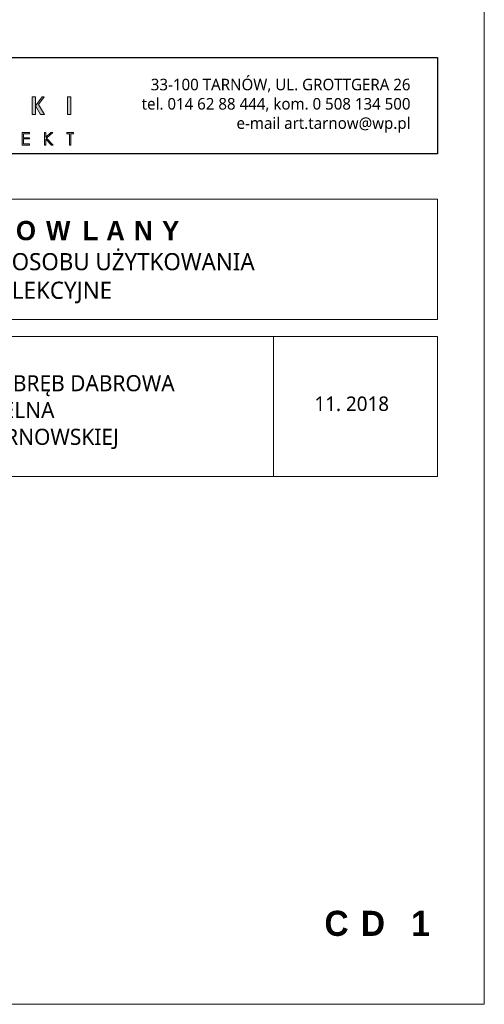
# Model space of a CAD drawing. Header units: millimetres. Extents: x 80301 to 146489, y -78581 to -28273.
# Tile 50 of 135: x 105378 to 105934, y -64034 to -62858. Entities that reach past the tile are written whole.
import ezdxf

# ---------------------------------------------------------------- set-up
doc = ezdxf.new("R2010")
doc.units = ezdxf.units.MM
doc.layers.add('opis..KF', color=250, linetype='Continuous', lineweight=15)
doc.layers.add('wymiar..KF', color=12, linetype='Continuous', lineweight=5)
doc.styles.add('ARCH', font='segoeuil.ttf')

# ---------------------------------------------------------------- blocks, each defined once
blk = doc.blocks.new('A$C3E4B4AA6')
at = {"layer": 'opis..KF', "lineweight": 0}
h = blk.add_hatch(color=256, dxfattribs=at)
h.dxf.hatch_style = 1
edge = h.paths.add_edge_path()
edge.add_spline(control_points=[(525.4, 40.9), (525.4, 40.9), (519.2, 51.3), (519.2, 51.3), (519.2, 51.3), (519.2, 51.3), (524.9, 59.1), (524.9, 59.1), (524.9, 59.1), (524.9, 59.1), (522.8, 59.1), (522.8, 59.1), (522.8, 59.1), (522.8, 59.1), (516, 50), (516, 50), (516, 50), (516, 50), (521.4, 40.9), (521.4, 40.9), (521.4, 40.9), (521.4, 40.9), (525.4, 40.9), (525.4, 40.9)], knot_values=[0, 0, 0, 0, 0.142857, 0.142857, 0.142857, 0.142957, 0.285714, 0.285714, 0.285714, 0.285814, 0.428571, 0.428571, 0.428571, 0.428671, 0.571429, 0.571429, 0.571429, 0.571529, 0.714286, 0.714286, 0.714286, 0.714386, 1, 1, 1, 1], degree=3, periodic=0)
edge = h.paths.add_edge_path()
edge.add_spline(control_points=[(515.9, 40.9), (515.9, 40.9), (515.9, 59.1), (515.9, 59.1), (515.9, 59.1), (515.9, 59.1), (512.5, 59.1), (512.5, 59.1), (512.5, 59.1), (512.5, 59.1), (512.5, 40.9), (512.5, 40.9), (512.5, 40.9), (512.5, 40.9), (515.9, 40.9), (515.9, 40.9)], knot_values=[0, 0, 0, 0, 0.2, 0.2, 0.2, 0.2001, 0.4, 0.4, 0.4, 0.4001, 0.6, 0.6, 0.6, 0.6001, 1, 1, 1, 1], degree=3, periodic=0)
h = blk.add_hatch(color=256, dxfattribs=at)
h.dxf.hatch_style = 1
edge = h.paths.add_edge_path()
edge.add_spline(control_points=[(552.6, 40.9), (552.6, 40.9), (552.6, 59.1), (552.6, 59.1), (552.6, 59.1), (552.6, 59.1), (549.3, 59.1), (549.3, 59.1), (549.3, 59.1), (549.3, 59.1), (549.3, 40.9), (549.3, 40.9), (549.3, 40.9), (549.3, 40.9), (552.6, 40.9), (552.6, 40.9)], knot_values=[0, 0, 0, 0, 0.2, 0.2, 0.2, 0.2001, 0.4, 0.4, 0.4, 0.4001, 0.6, 0.6, 0.6, 0.6001, 1, 1, 1, 1], degree=3, periodic=0)
h = blk.add_hatch(color=256, dxfattribs=at)
h.dxf.hatch_style = 1
edge = h.paths.add_edge_path()
edge.add_spline(control_points=[(502.4, 22.3), (502.4, 22.3), (509.9, 22.3), (509.9, 22.3), (509.9, 22.3), (509.9, 22.3), (509.9, 21), (509.9, 21), (509.9, 21), (509.9, 21), (503.7, 21), (503.7, 21), (503.7, 21), (503.7, 21), (503.7, 16.9), (503.7, 16.9), (503.7, 16.9), (503.7, 16.9), (509.8, 16.9), (509.8, 16.9), (509.8, 16.9), (509.8, 16.9), (509.8, 15.6), (509.8, 15.6), (509.8, 15.6), (509.8, 15.6), (503.7, 15.6), (503.7, 15.6), (503.7, 15.6), (503.7, 15.6), (503.7, 10.5), (503.7, 10.5), (503.7, 10.5), (503.7, 10.5), (509.8, 10.5), (509.8, 10.5), (509.8, 10.5), (509.8, 10.5), (509.8, 9.2), (509.8, 9.2), (509.8, 9.2), (509.8, 9.2), (502.4, 9.2), (502.4, 9.2), (502.4, 9.2), (502.4, 9.2), (502.4, 22.3), (502.4, 22.3)], knot_values=[0, 0, 0, 0, 0.076923, 0.076923, 0.076923, 0.077023, 0.153846, 0.153846, 0.153846, 0.153946, 0.230769, 0.230769, 0.230769, 0.230869, 0.307692, 0.307692, 0.307692, 0.307792, 0.384615, 0.384615, 0.384615, 0.384715, 0.461538, 0.461538, 0.461538, 0.461638, 0.538462, 0.538462, 0.538462, 0.538562, 0.615385, 0.615385, 0.615385, 0.615485, 0.692308, 0.692308, 0.692308, 0.692408, 0.769231, 0.769231, 0.769231, 0.769331, 0.846154, 0.846154, 0.846154, 0.846254, 1, 1, 1, 1], degree=3, periodic=0)
h = blk.add_hatch(color=256, dxfattribs=at)
h.dxf.hatch_style = 1
edge = h.paths.add_edge_path()
edge.add_spline(control_points=[(525.5, 22.3), (525.5, 22.3), (526.9, 22.3), (526.9, 22.3), (526.9, 22.3), (526.9, 22.3), (526.9, 17.4), (526.9, 17.4), (526.9, 17.4), (526.9, 17.4), (532.1, 22.3), (532.1, 22.3), (532.1, 22.3), (532.1, 22.3), (533.9, 22.3), (533.9, 22.3), (533.9, 22.3), (533.9, 22.3), (527.6, 16.4), (527.6, 16.4), (527.6, 16.4), (527.6, 16.4), (534.4, 9.2), (534.4, 9.2), (534.4, 9.2), (534.4, 9.2), (532.6, 9.2), (532.6, 9.2), (532.6, 9.2), (532.6, 9.2), (526.9, 15.3), (526.9, 15.3), (526.9, 15.3), (526.9, 15.3), (526.9, 9.2), (526.9, 9.2), (526.9, 9.2), (526.9, 9.2), (525.5, 9.2), (525.5, 9.2), (525.5, 9.2), (525.5, 9.2), (525.5, 22.3), (525.5, 22.3)], knot_values=[0, 0, 0, 0, 0.083333, 0.083333, 0.083333, 0.083433, 0.166667, 0.166667, 0.166667, 0.166767, 0.25, 0.25, 0.25, 0.2501, 0.333333, 0.333333, 0.333333, 0.333433, 0.416667, 0.416667, 0.416667, 0.416767, 0.5, 0.5, 0.5, 0.5001, 0.583333, 0.583333, 0.583333, 0.583433, 0.666667, 0.666667, 0.666667, 0.666767, 0.75, 0.75, 0.75, 0.7501, 0.833333, 0.833333, 0.833333, 0.833433, 1, 1, 1, 1], degree=3, periodic=0)
h = blk.add_hatch(color=256, dxfattribs=at)
h.dxf.hatch_style = 1
edge = h.paths.add_edge_path()
edge.add_spline(control_points=[(548.4, 21), (548.4, 21), (548.4, 22.3), (548.4, 22.3), (548.4, 22.3), (548.4, 22.3), (555.6, 22.3), (555.6, 22.3), (555.6, 22.3), (555.6, 22.3), (555.6, 21), (555.6, 21), (555.6, 21), (555.6, 21), (552.7, 21), (552.7, 21), (552.7, 21), (552.7, 21), (552.7, 9.2), (552.7, 9.2), (552.7, 9.2), (552.7, 9.2), (551.3, 9.2), (551.3, 9.2), (551.3, 9.2), (551.3, 9.2), (551.3, 21), (551.3, 21), (551.3, 21), (551.3, 21), (548.4, 21), (548.4, 21)], knot_values=[0, 0, 0, 0, 0.111111, 0.111111, 0.111111, 0.111211, 0.222222, 0.222222, 0.222222, 0.222322, 0.333333, 0.333333, 0.333333, 0.333433, 0.444444, 0.444444, 0.444444, 0.444544, 0.555556, 0.555556, 0.555556, 0.555656, 0.666667, 0.666667, 0.666667, 0.666767, 0.777778, 0.777778, 0.777778, 0.777878, 1, 1, 1, 1], degree=3, periodic=0)
at = {"layer": 'opis..KF', "lineweight": 30}
blk.add_lwpolyline([(0, 100), (933, 100), (933, 0), (0, 0)], close=True, dxfattribs=at)
at = {"layer": 'opis..KF', "lineweight": 0}
for points, knots in [([(515.9, 40.9), (515.9, 40.9), (515.9, 59.1), (515.9, 59.1), (515.9, 59.1), (515.9, 59.1), (512.5, 59.1), (512.5, 59.1), (512.5, 59.1), (512.5, 59.1), (512.5, 40.9), (512.5, 40.9), (512.5, 40.9), (512.5, 40.9), (515.9, 40.9), (515.9, 40.9)], [0, 0, 0, 0, 0.2, 0.2, 0.2, 0.2, 0.4, 0.4, 0.4, 0.4, 0.6, 0.6, 0.6, 0.6, 1, 1, 1, 1]), ([(525.4, 40.9), (525.4, 40.9), (519.2, 51.3), (519.2, 51.3), (519.2, 51.3), (519.2, 51.3), (524.9, 59.1), (524.9, 59.1), (524.9, 59.1), (524.9, 59.1), (522.8, 59.1), (522.8, 59.1), (522.8, 59.1), (522.8, 59.1), (516, 50), (516, 50), (516, 50), (516, 50), (521.4, 40.9), (521.4, 40.9), (521.4, 40.9), (521.4, 40.9), (525.4, 40.9), (525.4, 40.9)], [0, 0, 0, 0, 0.142857, 0.142857, 0.142857, 0.142857, 0.285714, 0.285714, 0.285714, 0.285714, 0.428571, 0.428571, 0.428571, 0.428571, 0.571429, 0.571429, 0.571429, 0.571429, 0.714286, 0.714286, 0.714286, 0.714286, 1, 1, 1, 1]), ([(552.6, 40.9), (552.6, 40.9), (552.6, 59.1), (552.6, 59.1), (552.6, 59.1), (552.6, 59.1), (549.3, 59.1), (549.3, 59.1), (549.3, 59.1), (549.3, 59.1), (549.3, 40.9), (549.3, 40.9), (549.3, 40.9), (549.3, 40.9), (552.6, 40.9), (552.6, 40.9)], [0, 0, 0, 0, 0.2, 0.2, 0.2, 0.2, 0.4, 0.4, 0.4, 0.4, 0.6, 0.6, 0.6, 0.6, 1, 1, 1, 1]), ([(502.4, 22.3), (502.4, 22.3), (509.9, 22.3), (509.9, 22.3), (509.9, 22.3), (509.9, 22.3), (509.9, 21), (509.9, 21), (509.9, 21), (509.9, 21), (503.7, 21), (503.7, 21), (503.7, 21), (503.7, 21), (503.7, 16.9), (503.7, 16.9), (503.7, 16.9), (503.7, 16.9), (509.8, 16.9), (509.8, 16.9), (509.8, 16.9), (509.8, 16.9), (509.8, 15.6), (509.8, 15.6), (509.8, 15.6), (509.8, 15.6), (503.7, 15.6), (503.7, 15.6), (503.7, 15.6), (503.7, 15.6), (503.7, 10.5), (503.7, 10.5), (503.7, 10.5), (503.7, 10.5), (509.8, 10.5), (509.8, 10.5), (509.8, 10.5), (509.8, 10.5), (509.8, 9.2), (509.8, 9.2), (509.8, 9.2), (509.8, 9.2), (502.4, 9.2), (502.4, 9.2), (502.4, 9.2), (502.4, 9.2), (502.4, 22.3), (502.4, 22.3)], [0, 0, 0, 0, 0.076923, 0.076923, 0.076923, 0.076923, 0.153846, 0.153846, 0.153846, 0.153846, 0.230769, 0.230769, 0.230769, 0.230769, 0.307692, 0.307692, 0.307692, 0.307692, 0.384615, 0.384615, 0.384615, 0.384615, 0.461538, 0.461538, 0.461538, 0.461538, 0.538462, 0.538462, 0.538462, 0.538462, 0.615385, 0.615385, 0.615385, 0.615385, 0.692308, 0.692308, 0.692308, 0.692308, 0.769231, 0.769231, 0.769231, 0.769231, 0.846154, 0.846154, 0.846154, 0.846154, 1, 1, 1, 1]), ([(525.5, 22.3), (525.5, 22.3), (526.9, 22.3), (526.9, 22.3), (526.9, 22.3), (526.9, 22.3), (526.9, 17.4), (526.9, 17.4), (526.9, 17.4), (526.9, 17.4), (532.1, 22.3), (532.1, 22.3), (532.1, 22.3), (532.1, 22.3), (533.9, 22.3), (533.9, 22.3), (533.9, 22.3), (533.9, 22.3), (527.6, 16.4), (527.6, 16.4), (527.6, 16.4), (527.6, 16.4), (534.4, 9.2), (534.4, 9.2), (534.4, 9.2), (534.4, 9.2), (532.6, 9.2), (532.6, 9.2), (532.6, 9.2), (532.6, 9.2), (526.9, 15.3), (526.9, 15.3), (526.9, 15.3), (526.9, 15.3), (526.9, 9.2), (526.9, 9.2), (526.9, 9.2), (526.9, 9.2), (525.5, 9.2), (525.5, 9.2), (525.5, 9.2), (525.5, 9.2), (525.5, 22.3), (525.5, 22.3)], [0, 0, 0, 0, 0.083333, 0.083333, 0.083333, 0.083333, 0.166667, 0.166667, 0.166667, 0.166667, 0.25, 0.25, 0.25, 0.25, 0.333333, 0.333333, 0.333333, 0.333333, 0.416667, 0.416667, 0.416667, 0.416667, 0.5, 0.5, 0.5, 0.5, 0.583333, 0.583333, 0.583333, 0.583333, 0.666667, 0.666667, 0.666667, 0.666667, 0.75, 0.75, 0.75, 0.75, 0.833333, 0.833333, 0.833333, 0.833333, 1, 1, 1, 1]), ([(548.4, 21), (548.4, 21), (548.4, 22.3), (548.4, 22.3), (548.4, 22.3), (548.4, 22.3), (555.6, 22.3), (555.6, 22.3), (555.6, 22.3), (555.6, 22.3), (555.6, 21), (555.6, 21), (555.6, 21), (555.6, 21), (552.7, 21), (552.7, 21), (552.7, 21), (552.7, 21), (552.7, 9.2), (552.7, 9.2), (552.7, 9.2), (552.7, 9.2), (551.3, 9.2), (551.3, 9.2), (551.3, 9.2), (551.3, 9.2), (551.3, 21), (551.3, 21), (551.3, 21), (551.3, 21), (548.4, 21), (548.4, 21)], [0, 0, 0, 0, 0.111111, 0.111111, 0.111111, 0.111111, 0.222222, 0.222222, 0.222222, 0.222222, 0.333333, 0.333333, 0.333333, 0.333333, 0.444444, 0.444444, 0.444444, 0.444444, 0.555556, 0.555556, 0.555556, 0.555556, 0.666667, 0.666667, 0.666667, 0.666667, 0.777778, 0.777778, 0.777778, 0.777778, 1, 1, 1, 1])]:
    blk.add_open_spline(points, degree=3, knots=knots, dxfattribs=at)
at = {"layer": 'opis..KF', "insert": (905, 50), "char_height": 12, "width": 336.096, "attachment_point": 6, "style": 'ARCH'}
blk.add_mtext('33-100 TARNÓW, UL. GROTTGERA 26\\Ptel. 014 62 88 444, kom. 0 508 134 500\\Pe-mail art.tarnow@wp.pl', dxfattribs=at)

msp = doc.modelspace()

# ---------------------------------------------------------------- linework, layer by layer
at = {"layer": 'opis..KF'}
for points in [[(105877.71, -63072.51), (104801.79, -63072.51), (104801.79, -63216.51), (105877.71, -63216.51)], [(104997.63, -63236.75), (105877.71, -63236.75), (105877.71, -63403.79), (104997.63, -63403.79)], [(105877.71, -63236.75), (105681.87, -63236.75), (105681.87, -63403.79), (105877.71, -63403.79)]]:
    msp.add_lwpolyline(points, close=True, dxfattribs=at)
at = {"layer": 'wymiar..KF', "linetype": 'ByBlock'}
msp.add_lwpolyline([(104733.62, -62834.28), (105933.62, -62834.28), (105933.62, -64034.28), (104733.62, -64034.28)], close=True, dxfattribs=at)

# ---------------------------------------------------------------- block references
at = {"layer": 'opis..KF', "xscale": 1.152, "yscale": 1.152, "zscale": 1.152}
msp.add_blockref('A$C3E4B4AA6', (104802.89, -63018.66), dxfattribs=at)

# ---------------------------------------------------------------- texts
at = {"layer": 'opis..KF', "attachment_point": 5, "style": 'ARCH'}
for s, insert, char_height, width in [('\\A1;{\\fCentury Gothic|b1|i0|c238|p34;\\T1.5;PROJEKT BUDOWLANY\\P\\fSegoe UI Light|b0|i0|c238|p34;\\H0.88889x;\\T1;PRZEBUDOWA ORAZ ZMIANA SPOSOBU UŻYTKOWANIA \\PSTRYCHU NA SALE LEKCYJNE}', (105311.09, -63147.88), 23.04, 1164.3627), ('\\A1;DZ. NR 799/6, 799/14 OBRĘB DABROWA\\PUL. KOŚCIELNA \\PW DĄBROWIE TARNOWSKIEJ', (105330.29, -63327.43), 19.2, 1169.4432), ('\\A1;11. 2018', (105775.23, -63317.13), 17.28, 184.32), ('\\A1;{\\fCentury Gothic|b1|i0|c238|p34;\\T1.5;CD 1}', (105811.16, -63937.78), 30, 1164.3627)]:
    msp.add_mtext(s, dxfattribs=dict(at, insert=insert, char_height=char_height, width=width))

doc.saveas('drawing.dxf')
